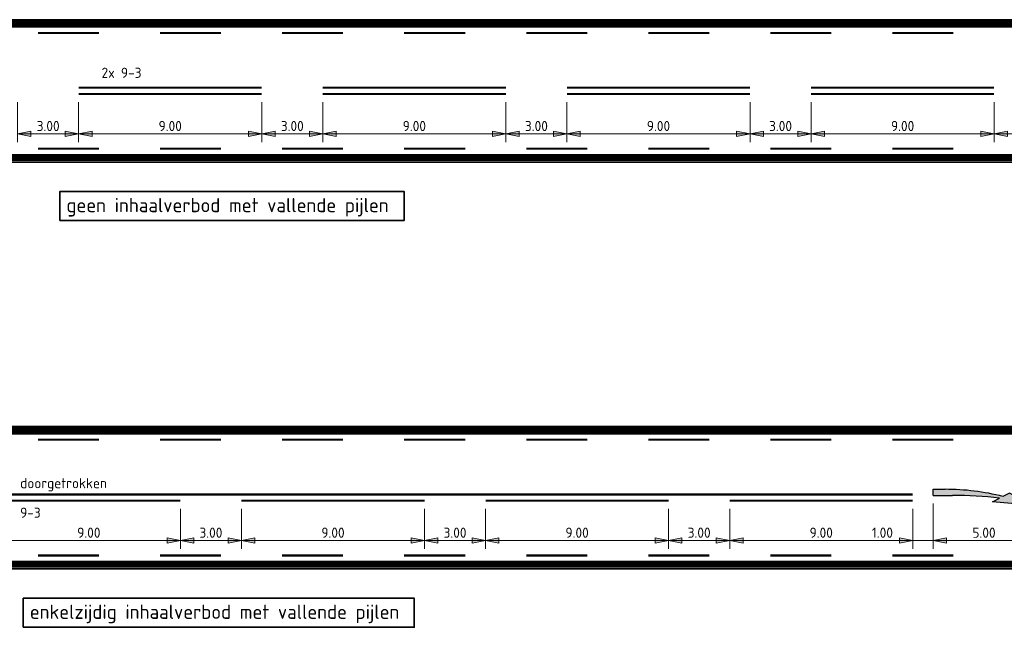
# Model space of a CAD drawing. Header units: metres. Extents: x -699 to 2316, y -1199 to 781.
# Tile 19 of 256: x -33 to 15, y -349 to -320. Entities that reach past the tile are written whole.
import ezdxf

# ---------------------------------------------------------------- set-up
doc = ezdxf.new("R2010")
doc.units = ezdxf.units.M
doc.header["$PDMODE"] = 1
for name, pattern in [('VW-1-1_STREEP', [2, 1, -1]), ('VW-3-3_STREEP', [6, 3, -3]), ('VW-9-3_STREEP', [12, 9, -3])]:
    doc.linetypes.add(name, pattern=pattern)
for name, color, linetype, lineweight in [('N-WA-VW-MARKERING_DYNAMISCH-G', 7, 'Continuous', 35), ('N-WA-VW-MARKERING_PIJL-S', 7, 'Continuous', 25), ('N-WE-VH-KANTVERHARDING-G', 210, 'Continuous', 35), ('N-WE-VW-MARKERING_LANGS_STREEP_33-G', 7, 'VW-3-3_STREEP', 13), ('N-WE-VW-MARKERING_LANGS_STREEP_93-G', 7, 'VW-9-3_STREEP', 13), ('N-WE-VW-MARKERING_LANGS_STREEP_DOORGETROKKEN_010-G', 7, 'Continuous', 13), ('X-XX-AL-M', 7, 'Continuous', 18), ('X-XX-AL-T25', 7, 'Continuous', 25), ('X-XX-AL-T35', 50, 'Continuous', 35)]:
    doc.layers.add(name, color=color, linetype=linetype, lineweight=lineweight)
doc.styles.add('NLCS-ISO', font='NLCS-ISO.ttf')
doc.styles.add('NLCS-ISO Standaard', font='NLCS-ISO.ttf')
doc.dimstyles.new('NLCS-M200-T25-Pijl-A', dxfattribs={"dimtxt": 0.5, "dimasz": 0.375, "dimexe": 0.4, "dimexo": 0.4, "dimgap": 0.14, "dimtad": 1, "dimlfac": -1, "dimzin": 0, "dimdsep": 46, "dimtxsty": 'NLCS-ISO Standaard', "dimblk": 'Pijl', "dimblk1": 'Pijl', "dimblk2": 'Pijl', "dimcen": 2.5, "dimdle": 2, "dimclrd": 256, "dimclre": 256, "dimclrt": 256, "dimadec": 0, "dimazin": 0, "dimtfac": 1, "dimtofl": 0, "dimtmove": 0, "dimatfit": 3, "dimldrblk": 'Pijl', "dimfxl": 1, "dimtolj": 1, "dimtzin": 0, "dimlwd": 18, "dimlwe": 18, "dimarcsym": 0})

# ---------------------------------------------------------------- blocks, each defined once
blk = doc.blocks.new('Pijl')
h = blk.add_hatch(color=256)
h.paths.add_polyline_path([(0, 0), (-1.75, 0.35), (-1.75, 0)])
h.paths.add_polyline_path([(-1.75, 0), (-1.75, -0.35), (0, 0)])
for p, q in [((-1.9, 0), (0, 0)), ((0, 0), (-1.75, 0.35)), ((-1.75, 0.35), (-1.75, -0.35)), ((0, 0), (-1.75, -0.35))]:
    blk.add_line(p, q)
blk = doc.blocks.new('*D175')
at = {"layer": 'Defpoints', "color": 0, "transparency": 16777216}
for p in [(-34.092, -343.234), (-25.092, -343.234), (-25.092, -345.203)]:
    blk.add_point(p, dxfattribs=at)
at = {"layer": 'X-XX-AL-M', "lineweight": 18, "transparency": 16777216}
for p, q in [((-34.092, -343.634), (-34.092, -345.603)), ((-25.092, -343.634), (-25.092, -345.603)), ((-33.717, -345.203), (-25.467, -345.203))]:
    blk.add_line(p, q, dxfattribs=at)
at = {"layer": 'X-XX-AL-M', "lineweight": 18, "transparency": 16777216, "xscale": 0.375, "yscale": 0.375, "zscale": 0.375, "rotation": 180}
blk.add_blockref('Pijl', (-34.092, -345.203), dxfattribs=at)
at = {"layer": 'X-XX-AL-M', "lineweight": 18, "transparency": 16777216, "xscale": 0.375, "yscale": 0.375, "zscale": 0.375}
blk.add_blockref('Pijl', (-25.092, -345.203), dxfattribs=at)
at = {"layer": 'X-XX-AL-M', "transparency": 16777216, "insert": (-29.592, -344.813), "char_height": 0.5, "attachment_point": 5, "style": 'NLCS-ISO Standaard'}
blk.add_mtext('\\A1;9.00', dxfattribs=at)
blk = doc.blocks.new('*D176')
at = {"layer": 'Defpoints', "color": 0, "transparency": 16777216}
for p in [(-25.092, -343.234), (-22.092, -343.234), (-22.092, -345.203)]:
    blk.add_point(p, dxfattribs=at)
at = {"layer": 'X-XX-AL-M', "lineweight": 18, "transparency": 16777216}
for p, q in [((-25.092, -343.634), (-25.092, -345.603)), ((-22.092, -343.634), (-22.092, -345.603)), ((-24.717, -345.203), (-22.467, -345.203))]:
    blk.add_line(p, q, dxfattribs=at)
at = {"layer": 'X-XX-AL-M', "lineweight": 18, "transparency": 16777216, "xscale": 0.375, "yscale": 0.375, "zscale": 0.375, "rotation": 180}
blk.add_blockref('Pijl', (-25.092, -345.203), dxfattribs=at)
at = {"layer": 'X-XX-AL-M', "lineweight": 18, "transparency": 16777216, "xscale": 0.375, "yscale": 0.375, "zscale": 0.375}
blk.add_blockref('Pijl', (-22.092, -345.203), dxfattribs=at)
at = {"layer": 'X-XX-AL-M', "transparency": 16777216, "insert": (-23.592, -344.813), "char_height": 0.5, "attachment_point": 5, "style": 'NLCS-ISO Standaard'}
blk.add_mtext('\\A1;3.00', dxfattribs=at)
blk = doc.blocks.new('*D177')
at = {"layer": 'Defpoints', "color": 0, "transparency": 16777216}
for p in [(-22.092, -343.234), (-13.092, -343.234), (-13.092, -345.203)]:
    blk.add_point(p, dxfattribs=at)
at = {"layer": 'X-XX-AL-M', "lineweight": 18, "transparency": 16777216}
for p, q in [((-22.092, -343.634), (-22.092, -345.603)), ((-13.092, -343.634), (-13.092, -345.603)), ((-21.717, -345.203), (-13.467, -345.203))]:
    blk.add_line(p, q, dxfattribs=at)
at = {"layer": 'X-XX-AL-M', "lineweight": 18, "transparency": 16777216, "xscale": 0.375, "yscale": 0.375, "zscale": 0.375, "rotation": 180}
blk.add_blockref('Pijl', (-22.092, -345.203), dxfattribs=at)
at = {"layer": 'X-XX-AL-M', "lineweight": 18, "transparency": 16777216, "xscale": 0.375, "yscale": 0.375, "zscale": 0.375}
blk.add_blockref('Pijl', (-13.092, -345.203), dxfattribs=at)
at = {"layer": 'X-XX-AL-M', "transparency": 16777216, "insert": (-17.592, -344.813), "char_height": 0.5, "attachment_point": 5, "style": 'NLCS-ISO Standaard'}
blk.add_mtext('\\A1;9.00', dxfattribs=at)
blk = doc.blocks.new('*D178')
at = {"layer": 'Defpoints', "color": 0, "transparency": 16777216}
for p in [(-13.092, -343.234), (-10.092, -343.234), (-10.092, -345.203)]:
    blk.add_point(p, dxfattribs=at)
at = {"layer": 'X-XX-AL-M', "lineweight": 18, "transparency": 16777216}
for p, q in [((-13.092, -343.634), (-13.092, -345.603)), ((-10.092, -343.634), (-10.092, -345.603)), ((-12.717, -345.203), (-10.467, -345.203))]:
    blk.add_line(p, q, dxfattribs=at)
at = {"layer": 'X-XX-AL-M', "lineweight": 18, "transparency": 16777216, "xscale": 0.375, "yscale": 0.375, "zscale": 0.375, "rotation": 180}
blk.add_blockref('Pijl', (-13.092, -345.203), dxfattribs=at)
at = {"layer": 'X-XX-AL-M', "lineweight": 18, "transparency": 16777216, "xscale": 0.375, "yscale": 0.375, "zscale": 0.375}
blk.add_blockref('Pijl', (-10.092, -345.203), dxfattribs=at)
at = {"layer": 'X-XX-AL-M', "transparency": 16777216, "insert": (-11.592, -344.813), "char_height": 0.5, "attachment_point": 5, "style": 'NLCS-ISO Standaard'}
blk.add_mtext('\\A1;3.00', dxfattribs=at)
blk = doc.blocks.new('*D179')
at = {"layer": 'Defpoints', "color": 0, "transparency": 16777216}
for p in [(-10.092, -343.234), (-1.092, -343.234), (-1.092, -345.203)]:
    blk.add_point(p, dxfattribs=at)
at = {"layer": 'X-XX-AL-M', "lineweight": 18, "transparency": 16777216}
for p, q in [((-10.092, -343.634), (-10.092, -345.603)), ((-1.092, -343.634), (-1.092, -345.603)), ((-9.717, -345.203), (-1.467, -345.203))]:
    blk.add_line(p, q, dxfattribs=at)
at = {"layer": 'X-XX-AL-M', "lineweight": 18, "transparency": 16777216, "xscale": 0.375, "yscale": 0.375, "zscale": 0.375, "rotation": 180}
blk.add_blockref('Pijl', (-10.092, -345.203), dxfattribs=at)
at = {"layer": 'X-XX-AL-M', "lineweight": 18, "transparency": 16777216, "xscale": 0.375, "yscale": 0.375, "zscale": 0.375}
blk.add_blockref('Pijl', (-1.092, -345.203), dxfattribs=at)
at = {"layer": 'X-XX-AL-M', "transparency": 16777216, "insert": (-5.592, -344.813), "char_height": 0.5, "attachment_point": 5, "style": 'NLCS-ISO Standaard'}
blk.add_mtext('\\A1;9.00', dxfattribs=at)
blk = doc.blocks.new('*D180')
at = {"layer": 'Defpoints', "color": 0, "transparency": 16777216}
for p in [(-1.092, -343.234), (1.908, -343.234), (1.908, -345.203)]:
    blk.add_point(p, dxfattribs=at)
at = {"layer": 'X-XX-AL-M', "lineweight": 18, "transparency": 16777216}
for p, q in [((-1.092, -343.634), (-1.092, -345.603)), ((1.908, -343.634), (1.908, -345.603)), ((-0.717, -345.203), (1.533, -345.203))]:
    blk.add_line(p, q, dxfattribs=at)
at = {"layer": 'X-XX-AL-M', "lineweight": 18, "transparency": 16777216, "xscale": 0.375, "yscale": 0.375, "zscale": 0.375, "rotation": 180}
blk.add_blockref('Pijl', (-1.092, -345.203), dxfattribs=at)
at = {"layer": 'X-XX-AL-M', "lineweight": 18, "transparency": 16777216, "xscale": 0.375, "yscale": 0.375, "zscale": 0.375}
blk.add_blockref('Pijl', (1.908, -345.203), dxfattribs=at)
at = {"layer": 'X-XX-AL-M', "transparency": 16777216, "insert": (0.408, -344.813), "char_height": 0.5, "attachment_point": 5, "style": 'NLCS-ISO Standaard'}
blk.add_mtext('\\A1;3.00', dxfattribs=at)
blk = doc.blocks.new('*D181')
at = {"layer": 'Defpoints', "color": 0, "transparency": 16777216}
for p in [(1.908, -343.234), (10.908, -343.234), (10.908, -345.203)]:
    blk.add_point(p, dxfattribs=at)
at = {"layer": 'X-XX-AL-M', "lineweight": 18, "transparency": 16777216}
for p, q in [((1.908, -343.634), (1.908, -345.603)), ((10.908, -343.634), (10.908, -345.603)), ((2.283, -345.203), (10.533, -345.203))]:
    blk.add_line(p, q, dxfattribs=at)
at = {"layer": 'X-XX-AL-M', "lineweight": 18, "transparency": 16777216, "xscale": 0.375, "yscale": 0.375, "zscale": 0.375, "rotation": 180}
blk.add_blockref('Pijl', (1.908, -345.203), dxfattribs=at)
at = {"layer": 'X-XX-AL-M', "lineweight": 18, "transparency": 16777216, "xscale": 0.375, "yscale": 0.375, "zscale": 0.375}
blk.add_blockref('Pijl', (10.908, -345.203), dxfattribs=at)
at = {"layer": 'X-XX-AL-M', "transparency": 16777216, "insert": (6.408, -344.813), "char_height": 0.5, "attachment_point": 5, "style": 'NLCS-ISO Standaard'}
blk.add_mtext('\\A1;9.00', dxfattribs=at)
blk = doc.blocks.new('*D182')
at = {"layer": 'Defpoints', "color": 0, "transparency": 16777216}
for p in [(11.909, -343.029), (16.909, -343.539), (16.909, -345.203)]:
    blk.add_point(p, dxfattribs=at)
at = {"layer": 'X-XX-AL-M', "lineweight": 18, "transparency": 16777216}
for p, q in [((11.909, -343.429), (11.909, -345.603)), ((16.909, -343.939), (16.909, -345.603)), ((12.284, -345.203), (16.534, -345.203))]:
    blk.add_line(p, q, dxfattribs=at)
at = {"layer": 'X-XX-AL-M', "lineweight": 18, "transparency": 16777216, "xscale": 0.375, "yscale": 0.375, "zscale": 0.375, "rotation": 180}
blk.add_blockref('Pijl', (11.909, -345.203), dxfattribs=at)
at = {"layer": 'X-XX-AL-M', "lineweight": 18, "transparency": 16777216, "xscale": 0.375, "yscale": 0.375, "zscale": 0.375}
blk.add_blockref('Pijl', (16.909, -345.203), dxfattribs=at)
at = {"layer": 'X-XX-AL-M', "transparency": 16777216, "insert": (14.409, -344.813), "char_height": 0.5, "attachment_point": 5, "style": 'NLCS-ISO Standaard'}
blk.add_mtext('\\A1;5.00', dxfattribs=at)
blk = doc.blocks.new('*D231')
at = {"layer": 'Defpoints', "color": 0, "transparency": 16777216}
for p in [(11.909, -342.979), (10.908, -343.234), (11.909, -345.203)]:
    blk.add_point(p, dxfattribs=at)
at = {"layer": 'X-XX-AL-M', "lineweight": 18, "transparency": 16777216}
for p, q in [((11.909, -343.379), (11.909, -345.603)), ((10.908, -343.634), (10.908, -345.603)), ((10.533, -345.203), (8.778, -345.203)), ((12.284, -345.203), (12.659, -345.203))]:
    blk.add_line(p, q, dxfattribs=at)
at = {"layer": 'X-XX-AL-M', "lineweight": 18, "transparency": 16777216, "xscale": 0.375, "yscale": 0.375, "zscale": 0.375}
blk.add_blockref('Pijl', (10.908, -345.203), dxfattribs=at)
at = {"layer": 'X-XX-AL-M', "lineweight": 18, "transparency": 16777216, "xscale": 0.375, "yscale": 0.375, "zscale": 0.375, "rotation": 180}
blk.add_blockref('Pijl', (11.909, -345.203), dxfattribs=at)
at = {"layer": 'X-XX-AL-M', "transparency": 16777216, "insert": (9.418, -344.813), "char_height": 0.5, "attachment_point": 5, "style": 'NLCS-ISO Standaard'}
blk.add_mtext('\\A1;1.00', dxfattribs=at)
blk = doc.blocks.new('*D342')
at = {"layer": 'Defpoints', "color": 0, "transparency": 16777216}
for p in [(-30.092, -323.234), (-21.092, -323.234), (-21.092, -325.203)]:
    blk.add_point(p, dxfattribs=at)
at = {"layer": 'X-XX-AL-M', "lineweight": 18, "transparency": 16777216}
for p, q in [((-30.092, -323.634), (-30.092, -325.603)), ((-21.092, -323.634), (-21.092, -325.603)), ((-29.717, -325.203), (-21.467, -325.203))]:
    blk.add_line(p, q, dxfattribs=at)
at = {"layer": 'X-XX-AL-M', "lineweight": 18, "transparency": 16777216, "xscale": 0.375, "yscale": 0.375, "zscale": 0.375, "rotation": 180}
blk.add_blockref('Pijl', (-30.092, -325.203), dxfattribs=at)
at = {"layer": 'X-XX-AL-M', "lineweight": 18, "transparency": 16777216, "xscale": 0.375, "yscale": 0.375, "zscale": 0.375}
blk.add_blockref('Pijl', (-21.092, -325.203), dxfattribs=at)
at = {"layer": 'X-XX-AL-M', "transparency": 16777216, "insert": (-25.592, -324.813), "char_height": 0.5, "attachment_point": 5, "style": 'NLCS-ISO Standaard'}
blk.add_mtext('\\A1;9.00', dxfattribs=at)
blk = doc.blocks.new('*D343')
at = {"layer": 'Defpoints', "color": 0, "transparency": 16777216}
for p in [(-21.092, -323.234), (-18.092, -323.234), (-18.092, -325.203)]:
    blk.add_point(p, dxfattribs=at)
at = {"layer": 'X-XX-AL-M', "lineweight": 18, "transparency": 16777216}
for p, q in [((-21.092, -323.634), (-21.092, -325.603)), ((-18.092, -323.634), (-18.092, -325.603)), ((-20.717, -325.203), (-18.467, -325.203))]:
    blk.add_line(p, q, dxfattribs=at)
at = {"layer": 'X-XX-AL-M', "lineweight": 18, "transparency": 16777216, "xscale": 0.375, "yscale": 0.375, "zscale": 0.375, "rotation": 180}
blk.add_blockref('Pijl', (-21.092, -325.203), dxfattribs=at)
at = {"layer": 'X-XX-AL-M', "lineweight": 18, "transparency": 16777216, "xscale": 0.375, "yscale": 0.375, "zscale": 0.375}
blk.add_blockref('Pijl', (-18.092, -325.203), dxfattribs=at)
at = {"layer": 'X-XX-AL-M', "transparency": 16777216, "insert": (-19.592, -324.813), "char_height": 0.5, "attachment_point": 5, "style": 'NLCS-ISO Standaard'}
blk.add_mtext('\\A1;3.00', dxfattribs=at)
blk = doc.blocks.new('*D344')
at = {"layer": 'Defpoints', "color": 0, "transparency": 16777216}
for p in [(-18.092, -323.234), (-9.092, -323.234), (-9.092, -325.203)]:
    blk.add_point(p, dxfattribs=at)
at = {"layer": 'X-XX-AL-M', "lineweight": 18, "transparency": 16777216}
for p, q in [((-18.092, -323.634), (-18.092, -325.603)), ((-9.092, -323.634), (-9.092, -325.603)), ((-17.717, -325.203), (-9.467, -325.203))]:
    blk.add_line(p, q, dxfattribs=at)
at = {"layer": 'X-XX-AL-M', "lineweight": 18, "transparency": 16777216, "xscale": 0.375, "yscale": 0.375, "zscale": 0.375, "rotation": 180}
blk.add_blockref('Pijl', (-18.092, -325.203), dxfattribs=at)
at = {"layer": 'X-XX-AL-M', "lineweight": 18, "transparency": 16777216, "xscale": 0.375, "yscale": 0.375, "zscale": 0.375}
blk.add_blockref('Pijl', (-9.092, -325.203), dxfattribs=at)
at = {"layer": 'X-XX-AL-M', "transparency": 16777216, "insert": (-13.592, -324.813), "char_height": 0.5, "attachment_point": 5, "style": 'NLCS-ISO Standaard'}
blk.add_mtext('\\A1;9.00', dxfattribs=at)
blk = doc.blocks.new('*D345')
at = {"layer": 'Defpoints', "color": 0, "transparency": 16777216}
for p in [(-9.092, -323.234), (-6.092, -323.234), (-6.092, -325.203)]:
    blk.add_point(p, dxfattribs=at)
at = {"layer": 'X-XX-AL-M', "lineweight": 18, "transparency": 16777216}
for p, q in [((-9.092, -323.634), (-9.092, -325.603)), ((-6.092, -323.634), (-6.092, -325.603)), ((-8.717, -325.203), (-6.467, -325.203))]:
    blk.add_line(p, q, dxfattribs=at)
at = {"layer": 'X-XX-AL-M', "lineweight": 18, "transparency": 16777216, "xscale": 0.375, "yscale": 0.375, "zscale": 0.375, "rotation": 180}
blk.add_blockref('Pijl', (-9.092, -325.203), dxfattribs=at)
at = {"layer": 'X-XX-AL-M', "lineweight": 18, "transparency": 16777216, "xscale": 0.375, "yscale": 0.375, "zscale": 0.375}
blk.add_blockref('Pijl', (-6.092, -325.203), dxfattribs=at)
at = {"layer": 'X-XX-AL-M', "transparency": 16777216, "insert": (-7.592, -324.813), "char_height": 0.5, "attachment_point": 5, "style": 'NLCS-ISO Standaard'}
blk.add_mtext('\\A1;3.00', dxfattribs=at)
blk = doc.blocks.new('*D346')
at = {"layer": 'Defpoints', "color": 0, "transparency": 16777216}
for p in [(-6.092, -323.234), (2.908, -323.234), (2.908, -325.203)]:
    blk.add_point(p, dxfattribs=at)
at = {"layer": 'X-XX-AL-M', "lineweight": 18, "transparency": 16777216}
for p, q in [((-6.092, -323.634), (-6.092, -325.603)), ((2.908, -323.634), (2.908, -325.603)), ((-5.717, -325.203), (2.533, -325.203))]:
    blk.add_line(p, q, dxfattribs=at)
at = {"layer": 'X-XX-AL-M', "lineweight": 18, "transparency": 16777216, "xscale": 0.375, "yscale": 0.375, "zscale": 0.375, "rotation": 180}
blk.add_blockref('Pijl', (-6.092, -325.203), dxfattribs=at)
at = {"layer": 'X-XX-AL-M', "lineweight": 18, "transparency": 16777216, "xscale": 0.375, "yscale": 0.375, "zscale": 0.375}
blk.add_blockref('Pijl', (2.908, -325.203), dxfattribs=at)
at = {"layer": 'X-XX-AL-M', "transparency": 16777216, "insert": (-1.592, -324.813), "char_height": 0.5, "attachment_point": 5, "style": 'NLCS-ISO Standaard'}
blk.add_mtext('\\A1;9.00', dxfattribs=at)
blk = doc.blocks.new('*D347')
at = {"layer": 'Defpoints', "color": 0, "transparency": 16777216}
for p in [(2.908, -323.234), (5.908, -323.234), (5.908, -325.203)]:
    blk.add_point(p, dxfattribs=at)
at = {"layer": 'X-XX-AL-M', "lineweight": 18, "transparency": 16777216}
for p, q in [((2.908, -323.634), (2.908, -325.603)), ((5.908, -323.634), (5.908, -325.603)), ((3.283, -325.203), (5.533, -325.203))]:
    blk.add_line(p, q, dxfattribs=at)
at = {"layer": 'X-XX-AL-M', "lineweight": 18, "transparency": 16777216, "xscale": 0.375, "yscale": 0.375, "zscale": 0.375, "rotation": 180}
blk.add_blockref('Pijl', (2.908, -325.203), dxfattribs=at)
at = {"layer": 'X-XX-AL-M', "lineweight": 18, "transparency": 16777216, "xscale": 0.375, "yscale": 0.375, "zscale": 0.375}
blk.add_blockref('Pijl', (5.908, -325.203), dxfattribs=at)
at = {"layer": 'X-XX-AL-M', "transparency": 16777216, "insert": (4.408, -324.813), "char_height": 0.5, "attachment_point": 5, "style": 'NLCS-ISO Standaard'}
blk.add_mtext('\\A1;3.00', dxfattribs=at)
blk = doc.blocks.new('*D348')
at = {"layer": 'Defpoints', "color": 0, "transparency": 16777216}
for p in [(5.908, -323.234), (14.908, -323.234), (14.908, -325.203)]:
    blk.add_point(p, dxfattribs=at)
at = {"layer": 'X-XX-AL-M', "lineweight": 18, "transparency": 16777216}
for p, q in [((5.908, -323.634), (5.908, -325.603)), ((14.908, -323.634), (14.908, -325.603)), ((6.283, -325.203), (14.533, -325.203))]:
    blk.add_line(p, q, dxfattribs=at)
at = {"layer": 'X-XX-AL-M', "lineweight": 18, "transparency": 16777216, "xscale": 0.375, "yscale": 0.375, "zscale": 0.375, "rotation": 180}
blk.add_blockref('Pijl', (5.908, -325.203), dxfattribs=at)
at = {"layer": 'X-XX-AL-M', "lineweight": 18, "transparency": 16777216, "xscale": 0.375, "yscale": 0.375, "zscale": 0.375}
blk.add_blockref('Pijl', (14.908, -325.203), dxfattribs=at)
at = {"layer": 'X-XX-AL-M', "transparency": 16777216, "insert": (10.408, -324.813), "char_height": 0.5, "attachment_point": 5, "style": 'NLCS-ISO Standaard'}
blk.add_mtext('\\A1;9.00', dxfattribs=at)
blk = doc.blocks.new('*D349')
at = {"layer": 'Defpoints', "color": 0, "transparency": 16777216}
for p in [(14.908, -323.234), (17.909, -323.029), (17.909, -325.203)]:
    blk.add_point(p, dxfattribs=at)
at = {"layer": 'X-XX-AL-M', "lineweight": 18, "transparency": 16777216}
for p, q in [((14.908, -323.634), (14.908, -325.603)), ((17.909, -323.429), (17.909, -325.603)), ((15.283, -325.203), (17.534, -325.203))]:
    blk.add_line(p, q, dxfattribs=at)
at = {"layer": 'X-XX-AL-M', "lineweight": 18, "transparency": 16777216, "xscale": 0.375, "yscale": 0.375, "zscale": 0.375, "rotation": 180}
blk.add_blockref('Pijl', (14.908, -325.203), dxfattribs=at)
at = {"layer": 'X-XX-AL-M', "lineweight": 18, "transparency": 16777216, "xscale": 0.375, "yscale": 0.375, "zscale": 0.375}
blk.add_blockref('Pijl', (17.909, -325.203), dxfattribs=at)
at = {"layer": 'X-XX-AL-M', "transparency": 16777216, "insert": (16.408, -324.813), "char_height": 0.5, "attachment_point": 5, "style": 'NLCS-ISO Standaard'}
blk.add_mtext('\\A1;3.00', dxfattribs=at)
blk = doc.blocks.new('*D365')
at = {"layer": 'Defpoints', "color": 0, "transparency": 16777216}
for p in [(-33.092, -323.234), (-30.092, -323.234), (-30.092, -325.203)]:
    blk.add_point(p, dxfattribs=at)
at = {"layer": 'X-XX-AL-M', "lineweight": 18, "transparency": 16777216}
for p, q in [((-33.092, -323.634), (-33.092, -325.603)), ((-30.092, -323.634), (-30.092, -325.603)), ((-32.717, -325.203), (-30.467, -325.203))]:
    blk.add_line(p, q, dxfattribs=at)
at = {"layer": 'X-XX-AL-M', "lineweight": 18, "transparency": 16777216, "xscale": 0.375, "yscale": 0.375, "zscale": 0.375, "rotation": 180}
blk.add_blockref('Pijl', (-33.092, -325.203), dxfattribs=at)
at = {"layer": 'X-XX-AL-M', "lineweight": 18, "transparency": 16777216, "xscale": 0.375, "yscale": 0.375, "zscale": 0.375}
blk.add_blockref('Pijl', (-30.092, -325.203), dxfattribs=at)
at = {"layer": 'X-XX-AL-M', "transparency": 16777216, "insert": (-31.592, -324.813), "char_height": 0.5, "attachment_point": 5, "style": 'NLCS-ISO Standaard'}
blk.add_mtext('\\A1;3.00', dxfattribs=at)
blk = doc.blocks.new('N-SVW-MARKERING_PIJL_VERDRIJF_RE_5.0')
h = blk.add_hatch(color=256)
h.paths.add_polyline_path([(5, -0.66), (2.92, -0.46), (3.27, -0.28, 0.004791), (2.888, -0.24), (4.153, -0.24)])
h.paths.add_polyline_path([(3.43, -0.2), (3.75, -0.04), (4.153, -0.24), (2.888, -0.24, 0.024122), (0.96, -0.15), (0, -0.15), (0, 0.15), (0.6, 0.15, -0.062013)])
for p, q in [((0, 0.15), (0.6, 0.15)), ((0, -0.15), (0, 0.15)), ((0, -0.15), (0.96, -0.15)), ((2.92, -0.46), (3.27, -0.28)), ((5, -0.66), (2.92, -0.46)), ((3.75, -0.04), (3.43, -0.2)), ((5, -0.66), (3.75, -0.04))]:
    blk.add_line(p, q)
for centre, radius, start, end in [((0.609, -11.39), 11.54, 75.8527, 90.0468), ((0.992, -20.17), 20.02, 83.4664, 90.0916)]:
    blk.add_arc(centre, radius, start, end)

msp = doc.modelspace()

# ---------------------------------------------------------------- linework, layer by layer
at = {"layer": 'N-WA-VW-MARKERING_DYNAMISCH-G', "color": 251, "linetype": 'VW-1-1_STREEP', "ltscale": 0.85, "const_width": 0.35}
for points in [[(-86.0936, -319.8089), (122.9076, -319.8089)], [(122.9076, -326.3589), (-86.0936, -326.3589)], [(-86.0936, -339.8089), (122.9076, -339.8089)], [(122.9076, -346.3589), (-86.0936, -346.3589)]]:
    msp.add_lwpolyline(points, dxfattribs=at)
at = {"layer": 'N-WE-VH-KANTVERHARDING-G'}
for p, q in [((-86.0936, -319.5839), (122.9076, -319.5839)), ((122.9076, -326.5839), (-86.0936, -326.5839)), ((-86.0936, -339.5839), (122.9076, -339.5839)), ((122.9076, -346.5839), (-86.0936, -346.5839))]:
    msp.add_line(p, q, dxfattribs=at)
at = {"layer": 'N-WE-VW-MARKERING_LANGS_STREEP_33-G', "linetype": 'Continuous', "const_width": 0.1}
for points in [[(-32.0924, -320.2339), (-29.0924, -320.2339)], [(-26.0924, -320.2339), (-23.0924, -320.2339)], [(-20.0924, -320.2339), (-17.0924, -320.2339)], [(-14.0924, -320.2339), (-11.0924, -320.2339)], [(-8.0924, -320.2339), (-5.0924, -320.2339)], [(-2.0924, -320.2339), (0.9076, -320.2339)], [(3.9076, -320.2339), (6.9076, -320.2339)], [(9.9076, -320.2339), (12.9076, -320.2339)], [(-29.0921, -325.9339), (-32.0921, -325.9339)], [(-23.0921, -325.9339), (-26.0921, -325.9339)], [(-17.0921, -325.9339), (-20.0921, -325.9339)], [(-11.0921, -325.9339), (-14.0921, -325.9339)], [(-5.0921, -325.9339), (-8.0921, -325.9339)], [(0.9079, -325.9339), (-2.0921, -325.9339)], [(6.9079, -325.9339), (3.9079, -325.9339)], [(12.9079, -325.9339), (9.9079, -325.9339)], [(-32.0924, -340.2339), (-29.0924, -340.2339)], [(-26.0924, -340.2339), (-23.0924, -340.2339)], [(-20.0924, -340.2339), (-17.0924, -340.2339)], [(-14.0924, -340.2339), (-11.0924, -340.2339)], [(-8.0924, -340.2339), (-5.0924, -340.2339)], [(-2.0924, -340.2339), (0.9076, -340.2339)], [(3.9076, -340.2339), (6.9076, -340.2339)], [(9.9076, -340.2339), (12.9076, -340.2339)], [(-29.0921, -345.9339), (-32.0921, -345.9339)], [(-23.0921, -345.9339), (-26.0921, -345.9339)], [(-17.0921, -345.9339), (-20.0921, -345.9339)], [(-11.0921, -345.9339), (-14.0921, -345.9339)], [(-5.0921, -345.9339), (-8.0921, -345.9339)], [(0.9079, -345.9339), (-2.0921, -345.9339)], [(6.9079, -345.9339), (3.9079, -345.9339)], [(12.9079, -345.9339), (9.9079, -345.9339)]]:
    msp.add_lwpolyline(points, dxfattribs=at)
at = {"layer": 'N-WE-VW-MARKERING_LANGS_STREEP_93-G', "linetype": 'Continuous', "const_width": 0.1}
for points in [[(-30.0926, -322.9339), (-21.0926, -322.9339)], [(-21.0923, -323.2339), (-30.0923, -323.2339)], [(-18.0926, -322.9339), (-9.0926, -322.9339)], [(-9.0923, -323.2339), (-18.0923, -323.2339)], [(-6.0926, -322.9339), (2.9074, -322.9339)], [(2.9077, -323.2339), (-6.0923, -323.2339)], [(5.9074, -322.9339), (14.9074, -322.9339)], [(14.9077, -323.2339), (5.9077, -323.2339)], [(-25.0923, -343.2339), (-34.0923, -343.2339)], [(-13.0923, -343.2339), (-22.0923, -343.2339)], [(-1.0923, -343.2339), (-10.0923, -343.2339)], [(10.9077, -343.2339), (1.9077, -343.2339)]]:
    msp.add_lwpolyline(points, dxfattribs=at)
at = {"layer": 'N-WE-VW-MARKERING_LANGS_STREEP_DOORGETROKKEN_010-G', "linetype": 'Continuous', "const_width": 0.1}
msp.add_lwpolyline([(-46.0926, -342.9339), (10.9074, -342.9339)], dxfattribs=at)
at = {"layer": 'X-XX-AL-M'}
msp.add_line((-55.2223, -345.2035), (104.5745, -345.2035), dxfattribs=at)
at = {"layer": 'X-XX-AL-T35'}
for points in [[(-31.0117, -329.4655), (-14.0933, -329.4655), (-14.0933, -328.0324), (-31.0117, -328.0324)], [(-32.8129, -349.4655), (-13.5933, -349.4655), (-13.5933, -348.0324), (-32.8129, -348.0324)]]:
    msp.add_lwpolyline(points, close=True, dxfattribs=at)

# ---------------------------------------------------------------- block references
at = {"layer": 'N-WA-VW-MARKERING_PIJL-S'}
msp.add_blockref('N-SVW-MARKERING_PIJL_VERDRIJF_RE_5.0', (11.9086, -342.8289), dxfattribs=at)

# ---------------------------------------------------------------- texts
at = {"layer": 'X-XX-AL-T25', "style": 'NLCS-ISO'}
for s, p in [('2x 9-3', (-28.9686, -322.4453)), ('9-3', (-32.9693, -344.0772))]:
    msp.add_text(s, height=0.5, dxfattribs=at).set_placement(p)
at = {"layer": 'X-XX-AL-T25', "insert": (-32.9693, -342.7772), "char_height": 0.5, "attachment_point": 7, "style": 'NLCS-ISO'}
msp.add_mtext('\\A1;doorgetrokken', dxfattribs=at)
at = {"layer": 'X-XX-AL-T35', "style": 'NLCS-ISO'}
for s, p in [('geen inhaalverbod met vallende pijlen', (-30.6925, -329.0521)), ('enkelzijdig inhaalverbod met vallende pijlen', (-32.4938, -349.0521))]:
    msp.add_text(s, height=0.7, dxfattribs=at).set_placement(p)

# ---------------------------------------------------------------- dimensions: what is measured, and where the dimension line sits
at = {"layer": 'X-XX-AL-M'}
for base, p1, p2, picture, middle in [((-30.0923, -325.2035), (-33.0923, -323.2339), (-30.0923, -323.2339), '*D365', (-31.5923, -324.8135)), ((-21.0923, -325.2035), (-30.0923, -323.2339), (-21.0923, -323.2339), '*D342', (-25.5923, -324.8135)), ((-18.0923, -325.2035), (-21.0923, -323.2339), (-18.0923, -323.2339), '*D343', (-19.5923, -324.8135)), ((-9.0923, -325.2035), (-18.0923, -323.2339), (-9.0923, -323.2339), '*D344', (-13.5923, -324.8135)), ((-6.0923, -325.2035), (-9.0923, -323.2339), (-6.0923, -323.2339), '*D345', (-7.5923, -324.8135)), ((2.9077, -325.2035), (-6.0923, -323.2339), (2.9077, -323.2339), '*D346', (-1.5923, -324.8135)), ((5.9077, -325.2035), (2.9077, -323.2339), (5.9077, -323.2339), '*D347', (4.4077, -324.8135)), ((14.9077, -325.2035), (5.9077, -323.2339), (14.9077, -323.2339), '*D348', (10.4077, -324.8135)), ((17.9086, -325.2035), (14.9077, -323.2339), (17.9086, -323.0289), '*D349', (16.4082, -324.8135)), ((16.9086, -345.2035), (11.9086, -343.0289), (16.9086, -343.5389), '*D182', (14.4086, -344.8135)), ((-25.0923, -345.2035), (-34.0923, -343.2339), (-25.0923, -343.2339), '*D175', (-29.5923, -344.8135)), ((-22.0923, -345.2035), (-25.0923, -343.2339), (-22.0923, -343.2339), '*D176', (-23.5923, -344.8135)), ((-13.0923, -345.2035), (-22.0923, -343.2339), (-13.0923, -343.2339), '*D177', (-17.5923, -344.8135)), ((-10.0923, -345.2035), (-13.0923, -343.2339), (-10.0923, -343.2339), '*D178', (-11.5923, -344.8135)), ((-1.0923, -345.2035), (-10.0923, -343.2339), (-1.0923, -343.2339), '*D179', (-5.5923, -344.8135)), ((1.9077, -345.2035), (-1.0923, -343.2339), (1.9077, -343.2339), '*D180', (0.4077, -344.8135)), ((10.9077, -345.2035), (1.9077, -343.2339), (10.9077, -343.2339), '*D181', (6.4077, -344.8135))]:
    dim = msp.add_linear_dim(base=base, p1=p1, p2=p2, angle=360, dimstyle='NLCS-M200-T25-Pijl-A', dxfattribs=at)
    dim.commit()
    dim.dimension.update_dxf_attribs({"geometry": picture, "text_midpoint": middle})
dim = msp.add_linear_dim(base=(11.9086, -345.2035), p1=(10.9077, -343.2339), p2=(11.9086, -342.9789), angle=360, dimstyle='NLCS-M200-T25-Pijl-A', dxfattribs=at)
dim.commit()
dim.dimension.update_dxf_attribs({"geometry": '*D231', "text_midpoint": (9.4177, -345.2035), "dimtype": 160})

doc.saveas('drawing.dxf')
